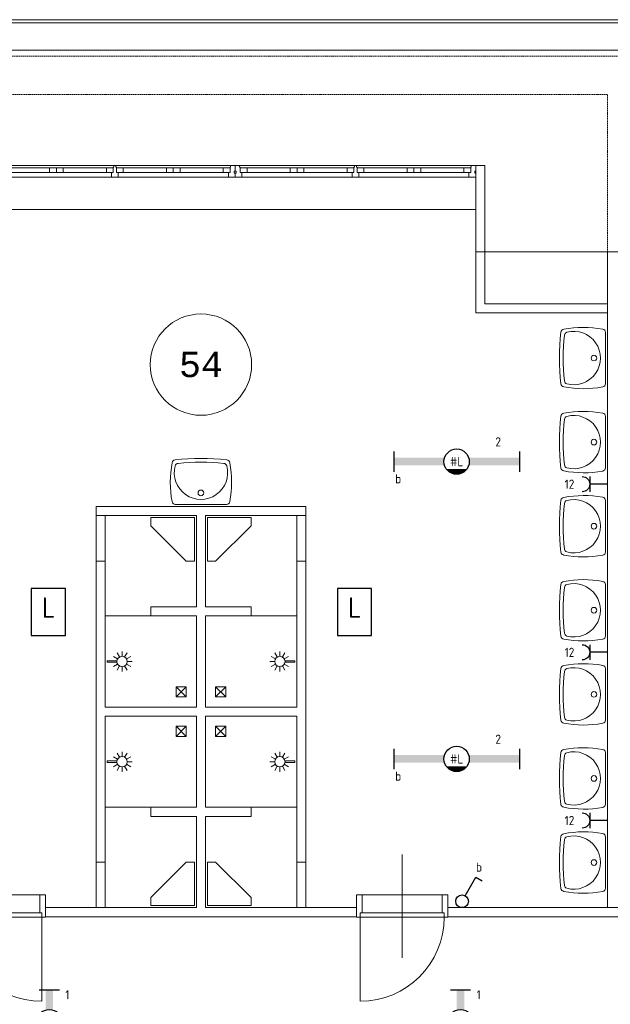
# Model space of a CAD drawing. Header units: millimetres. Extents: x 2723 to 84179, y 13128 to 40654.
# Tile 7 of 16: x 25402 to 31231, y 25649 to 35369. Entities that reach past the tile are written whole.
import ezdxf
from ezdxf.enums import TextEntityAlignment as Align
from ezdxf.xclip import XClip

# ---------------------------------------------------------------- set-up
doc = ezdxf.new("R2010")
doc.units = ezdxf.units.MM
doc.header["$LTSCALE"] = 50
doc.header["$XCLIPFRAME"] = 0
doc.linetypes.add('Xref-2e26$0$HIDDEN', pattern=[0.375, 0.25, -0.125])
doc.layers.get('0').update_dxf_attribs({"linetype": 'CONTINUOUS'})
for name, color, linetype in [('EL6222--', 3, 'CONTINUOUS'), ('EL6311--', 3, 'CONTINUOUS'), ('Xref', 8, 'CONTINUOUS'), ('Xref-2e26$0$AL$1A---_ALGEMEEN', 8, 'CONTINUOUS'), ('Xref-2e26$0$AT$1A---_TEKST050', 8, 'CONTINUOUS')]:
    doc.layers.add(name, color=color, linetype=linetype)
doc.styles.add('buro-018', font='Isocp.shx', dxfattribs={"height": 90})
doc.styles.add('STABICAD-018', font='ISOCP.SHX', dxfattribs={"height": 1.8})
doc.styles.add('Xref-2e26$0$MONOTXT', font='MONOTXT')

# ---------------------------------------------------------------- blocks, each defined once
blk = doc.blocks.new('Xref-2e26$0$DRPSTD')
at = {"layer": 'Xref-2e26$0$AL$1A---_ALGEMEEN', "color": 0, "linetype": 'Continuous', "lineweight": 0}
blk.add_lwpolyline([(-31.3, 0), (31.3, 0), (33.54, -2.23), (33.54, -47), (16.54, -47), (16.54, -98), (11.04, -98), (11.04, -111.78), (8.82, -114), (-8.74, -114), (-10.96, -111.78), (-10.96, -98), (-16.46, -98), (-16.46, -47), (-33.46, -47), (-33.46, -2.14)], close=True, dxfattribs=at)
blk = doc.blocks.new('*O62')
at = {"layer": 'Xref-2e26$0$AL$1A---_ALGEMEEN', "color": 0, "linetype": 'Continuous', "lineweight": 0}
for p, q in [((-1198.5, 57), (-2330.5, 57)), ((-1831.5, 33), (-2258, 33)), ((-1271, 33), (-1697.5, 33)), ((-44.5, 57), (-1176.5, 57)), ((-677.5, 33), (-1104, 33)), ((-117, 33), (-543.5, 33)), ((44.5, 57), (1176.5, 57)), ((117, 33), (543.5, 33)), ((677.5, 33), (1104, 33)), ((1198.5, 57), (2330.5, 57)), ((1271, 33), (1697.5, 33)), ((1831.5, 33), (2258, 33)), ((-1221, -57), (-2308, -57)), ((-1831.5, -10), (-2258, -10)), ((-1271, -10), (-1697.5, -10)), ((-67, -57), (-1154, -57)), ((-677.5, -10), (-1104, -10)), ((-117, -10), (-543.5, -10)), ((67, -57), (1154, -57)), ((117, -10), (543.5, -10)), ((677.5, -10), (1104, -10)), ((1221, -57), (2308, -57)), ((1271, -10), (1697.5, -10)), ((1831.5, -10), (2258, -10))]:
    blk.add_line(p, q, dxfattribs=at)
for points in [[(-2375, -57), (-2310.15, -57), (-2308, -54.86), (-2308, -10), (-2325, -10), (-2325, 41), (-2330.5, 41), (-2330.5, 54.78), (-2332.72, 57), (-2375, 57), (-2375, 3), (-2366, 3), (-2366, -18), (-2375, -18)], [(-2325, 33), (-2258, 33), (-2258, -10), (-2325, -10)], [(-1831.5, 33), (-1764.5, 33), (-1764.5, -10), (-1831.5, -10)], [(-1697.5, 33), (-1764.5, 33), (-1764.5, -10), (-1697.5, -10)], [(-1204, 33), (-1271, 33), (-1271, -10), (-1204, -10)], [(-1171, 33), (-1104, 33), (-1104, -10), (-1171, -10)], [(-677.5, 33), (-610.5, 33), (-610.5, -10), (-677.5, -10)], [(-543.5, 33), (-610.5, 33), (-610.5, -10), (-543.5, -10)], [(-50, 33), (-117, 33), (-117, -10), (-50, -10)], [(0, -57), (-64.85, -57), (-67, -54.86), (-67, -10), (-50, -10), (-50, 41), (-44.5, 41), (-44.5, 54.78), (-42.28, 57), (0, 57), (0, 3), (-9, 3), (-9, -18), (0, -18)], [(0, -57), (64.85, -57), (67, -54.86), (67, -10), (50, -10), (50, 41), (44.5, 41), (44.5, 54.78), (42.28, 57), (0, 57), (0, 3), (9, 3), (9, -18), (0, -18)], [(50, 33), (117, 33), (117, -10), (50, -10)], [(543.5, 33), (610.5, 33), (610.5, -10), (543.5, -10)], [(677.5, 33), (610.5, 33), (610.5, -10), (677.5, -10)], [(1171, 33), (1104, 33), (1104, -10), (1171, -10)], [(1204, 33), (1271, 33), (1271, -10), (1204, -10)], [(1697.5, 33), (1764.5, 33), (1764.5, -10), (1697.5, -10)], [(1831.5, 33), (1764.5, 33), (1764.5, -10), (1831.5, -10)], [(2325, 33), (2258, 33), (2258, -10), (2325, -10)], [(2375, -57), (2310.15, -57), (2308, -54.86), (2308, -10), (2325, -10), (2325, 41), (2330.5, 41), (2330.5, 54.78), (2332.72, 57), (2375, 57), (2375, 3), (2366, 3), (2366, -18), (2375, -18)]]:
    blk.add_lwpolyline(points, close=True, dxfattribs=at)
at = {"layer": 'Xref-2e26$0$AL$1A---_ALGEMEEN', "color": 0, "linetype": 'Continuous', "lineweight": 0, "yscale": -1}
blk.add_blockref('Xref-2e26$0$DRPSTD', (-1187.54, -57), dxfattribs=at)
at = {"layer": 'Xref-2e26$0$AL$1A---_ALGEMEEN', "color": 0, "linetype": 'Continuous', "lineweight": 0, "rotation": 180}
blk.add_blockref('Xref-2e26$0$DRPSTD', (1187.54, -57), dxfattribs=at)
blk = doc.blocks.new('*O79')
at = {"layer": 'Xref-2e26$0$AL$1A---_ALGEMEEN', "color": 0, "linetype": 'Continuous', "lineweight": 0}
for p, q in [((-45, -225), (-45, 225)), ((45, -225), (45, 225))]:
    blk.add_line(p, q, dxfattribs=at)
blk = doc.blocks.new('*O80')
at = {"layer": 'Xref-2e26$0$AL$1A---_ALGEMEEN', "color": 0, "linetype": 'Continuous', "lineweight": 0}
for p, q in [((-45, -225), (-45, 225)), ((45, -225), (45, 225))]:
    blk.add_line(p, q, dxfattribs=at)
blk = doc.blocks.new('*O81')
at = {"layer": 'Xref-2e26$0$AL$1A---_ALGEMEEN', "color": 0, "linetype": 'Continuous', "lineweight": 0}
for p, q in [((-45, -225), (-45, 225)), ((45, -225), (45, 225))]:
    blk.add_line(p, q, dxfattribs=at)
blk = doc.blocks.new('*O82')
at = {"layer": 'Xref-2e26$0$AL$1A---_ALGEMEEN', "color": 0, "linetype": 'Continuous', "lineweight": 0}
for p, q in [((-45, -225), (-45, 225)), ((45, -225), (45, 225))]:
    blk.add_line(p, q, dxfattribs=at)
blk = doc.blocks.new('Xref-2e26$0$DP01A')
at = {"layer": 'Xref-2e26$0$AL$1A---_ALGEMEEN', "color": 0, "linetype": 'Continuous', "lineweight": 0}
for p, q in [((-44.1, 191.7), (-85.1, 215.4)), ((-25.5, 210.4), (-49.1, 251.3)), ((0, 217.2), (0, 264.5)), ((25.5, 210.4), (49.1, 251.3)), ((44.1, 191.7), (85.1, 215.4)), ((-50.9, 166.2), (-98.2, 166.2)), ((-44.1, 140.8), (-85.1, 117.1)), ((-25.5, 122.1), (-49.1, 81.2)), ((-7.5, 20), (-7.5, 115.8)), ((7.5, 20), (7.5, 115.8)), ((25.5, 122.1), (49.1, 81.2)), ((44.1, 140.8), (85.1, 117.1)), ((50.9, 166.2), (98.2, 166.2)), ((-7.5, 20), (7.5, 20))]:
    blk.add_line(p, q, dxfattribs=at)
blk.add_circle((0, 166.2), 51, dxfattribs=at)
blk = doc.blocks.new('*O83')
at = {"layer": 'Xref-2e26$0$AL$1A---_ALGEMEEN', "color": 0, "linetype": 'Continuous', "lineweight": 0}
for p, q in [((-50, -50), (50, 50)), ((-50, 50), (50, -50))]:
    blk.add_line(p, q, dxfattribs=at)
blk.add_lwpolyline([(-50, -50), (50, -50), (50, 50), (-50, 50)], close=True, dxfattribs=at)
blk = doc.blocks.new('*O84')
at = {"layer": 'Xref-2e26$0$AL$1A---_ALGEMEEN', "color": 0, "linetype": 'Continuous', "lineweight": 0}
for p, q in [((50, -50), (-50, 50)), ((50, 50), (-50, -50))]:
    blk.add_line(p, q, dxfattribs=at)
blk.add_lwpolyline([(50, -50), (-50, -50), (-50, 50), (50, 50)], close=True, dxfattribs=at)
blk = doc.blocks.new('*O85')
at = {"layer": 'Xref-2e26$0$AL$1A---_ALGEMEEN', "color": 0, "linetype": 'Continuous', "lineweight": 0}
for p, q in [((-50, 50), (50, -50)), ((-50, -50), (50, 50))]:
    blk.add_line(p, q, dxfattribs=at)
blk.add_lwpolyline([(-50, 50), (50, 50), (50, -50), (-50, -50)], close=True, dxfattribs=at)
blk = doc.blocks.new('*O86')
at = {"layer": 'Xref-2e26$0$AL$1A---_ALGEMEEN', "color": 0, "linetype": 'Continuous', "lineweight": 0}
for p, q in [((50, 50), (-50, -50)), ((50, -50), (-50, 50))]:
    blk.add_line(p, q, dxfattribs=at)
blk.add_lwpolyline([(50, 50), (-50, 50), (-50, -50), (50, -50)], close=True, dxfattribs=at)
blk = doc.blocks.new('Xref-2e26$0$ED0831')
at = {"layer": 'Xref-2e26$0$AL$1A---_ALGEMEEN', "color": 0, "linetype": 'Continuous', "lineweight": 0}
for p, q in [((450, -400), (450, 620)), ((0, 0), (0, 220)), ((0, 220), (55, 220)), ((55, 220), (845, 220)), ((55, 220), (55, 45)), ((900, 220), (845, 220)), ((845, 220), (845, 45)), ((900, 0), (900, 220)), ((35, 0), (0, 0)), ((55, 45), (35, 45)), ((35, 45), (35, 0)), ((35, 0), (35, -830)), ((865, 0), (35, 0)), ((55, 45), (845, 45)), ((845, 45), (865, 45)), ((865, 45), (865, 0)), ((865, 0), (900, 0))]:
    blk.add_line(p, q, dxfattribs=at)
blk.add_arc((35, 0), 830, 270, 360, dxfattribs=at)
blk = doc.blocks.new('Xref-2e26$0$WT01')
at = {"layer": 'Xref-2e26$0$AL$1A---_ALGEMEEN', "color": 0, "linetype": 'Continuous', "lineweight": 0}
blk.add_line((-253.2, -20), (253.2, -20), dxfattribs=at)
blk.add_circle((0, -133.3), 28.1, dxfattribs=at)
for centre, radius, start, end in [((765.8, -236.5), 1068.4, 169.79831, 190.55139), ((-253.2, -53), 33, 90, 169.99733), ((0, -332.1), 263.1, 344.86666, 195.13334), ((253.2, -53), 33, 10.00267, 90), ((-765.8, -236.5), 1068.4, 349.44861, 10.20169), ((-252, -426.2), 33, 190.34551, 263.14249), ((0, 1669.4), 2143.7, 263.14249, 276.85751), ((-222.2, -392.2), 33, 195.13334, 263.95824), ((0, 1706.8), 2143.7, 263.95824, 276.04176), ((222.2, -392.2), 33, 276.04176, 344.86666), ((252, -426.2), 33, 276.85751, 349.65449)]:
    blk.add_arc(centre, radius, start, end, dxfattribs=at)
blk = doc.blocks.new('Xref-2e26')
at = {"layer": 'Xref-2e26$0$AL$1A---_ALGEMEEN', "linetype": 'Continuous', "lineweight": 0}
for p, q in [((96027.42, 102536.73), (143542.42, 102536.73)), ((96027.42, 102506.73), (143542.42, 102506.73)), ((96027.42, 102236.73), (143542.42, 102236.73)), ((101192.42, 100662.73), (105942.42, 100662.73)), ((105942.42, 100246.73), (109212.42, 100246.73)), ((102734.92, 96651.73), (102284.92, 96651.73)), ((103724.92, 96651.73), (104174.92, 96651.73)), ((102734.92, 94761.73), (102289.94, 94761.73)), ((103724.92, 94761.73), (104169.9, 94761.73))]:
    blk.add_line(p, q, dxfattribs=at)
at = {"layer": 'Xref-2e26$0$AL$1A---_ALGEMEEN', "linetype": 'Xref-2e26$0$HIDDEN', "lineweight": 0}
for points in [[(95567.42, 100246.73), (95567.42, 102176.73), (144002.42, 102176.73), (144002.42, 100246.73)], [(99217.42, 100246.73), (99217.42, 101796.73), (107242.42, 101796.73), (107242.42, 100246.73)]]:
    blk.add_lwpolyline(points, dxfattribs=at)
at = {"layer": 'Xref-2e26$0$AL$1A---_ALGEMEEN', "linetype": 'Continuous', "lineweight": 0}
for points in [[(105942.42, 100246.73), (106032.42, 100246.73), (106032.42, 101096.73), (105942.42, 101096.73)], [(106032.42, 100246.73), (105942.42, 100246.73), (105942.42, 99641.73), (107242.42, 99641.73), (107242.42, 99731.73), (106032.42, 99731.73)], [(107242.42, 93771.73), (107462.42, 93771.73), (107462.42, 100246.73), (107242.42, 100246.73)], [(102194.92, 97731.73), (104264.92, 97731.73), (104264.92, 97641.73), (103274.92, 97641.73), (103274.92, 96741.73), (103724.92, 96741.73), (103724.92, 96651.73), (103274.92, 96651.73), (103274.92, 95751.73), (104174.92, 95751.73), (104174.92, 97191.73), (104264.92, 97191.73), (104264.92, 94221.73), (104174.92, 94221.73), (104174.92, 95661.73), (103274.92, 95661.73), (103274.92, 94761.73), (103724.92, 94761.73), (103724.92, 94671.73), (103274.92, 94671.73), (103274.92, 93771.73), (104765.42, 93771.73), (104765.42, 93681.73), (101694.42, 93681.73), (101694.42, 93771.73), (103184.92, 93771.73), (103184.92, 94671.73), (102734.92, 94671.73), (102734.92, 94761.73), (103184.92, 94761.73), (103184.92, 95661.73), (102284.92, 95661.73), (102284.92, 94221.73), (102194.92, 94221.73), (102194.92, 97191.73), (102284.92, 97191.73), (102284.92, 95751.73), (103184.92, 95751.73), (103184.92, 96651.73), (102734.92, 96651.73), (102734.92, 96741.73), (103184.92, 96741.73), (103184.92, 97641.73), (102194.92, 97641.73)], [(102734.92, 97621.73), (103164.92, 97621.73), (103164.92, 97191.73), (103084.92, 97191.73), (102734.92, 97541.73)], [(103724.92, 97621.73), (103294.92, 97621.73), (103294.92, 97191.73), (103374.92, 97191.73), (103724.92, 97541.73)], [(102734.92, 93791.73), (103164.92, 93791.73), (103164.92, 94221.73), (103084.92, 94221.73), (102734.92, 93871.73)], [(103724.92, 93791.73), (103294.92, 93791.73), (103294.92, 94221.73), (103374.92, 94221.73), (103724.92, 93871.73)], [(105665.42, 93681.73), (110662.42, 93681.73), (110662.42, 93771.73), (105665.42, 93771.73)]]:
    blk.add_lwpolyline(points, close=True, dxfattribs=at)
blk.add_circle((103229.9286, 99131.72924), 500, dxfattribs=at)
for name, p in [('*O62', (103567.42, 101039.73)), ('*O79', (102239.92, 97416.73)), ('*O80', (104219.92, 97416.73)), ('*O85', (103034.92, 95901.73)), ('*O86', (103424.92, 95901.73)), ('*O83', (103034.92, 95511.73)), ('*O84', (103424.92, 95511.73)), ('Xref-2e26$0$ED0831', (104765.42, 93676.73)), ('*O82', (102239.92, 93996.73)), ('*O81', (104219.92, 93996.73))]:
    blk.add_blockref(name, p, dxfattribs=at)
at = {"layer": 'Xref-2e26$0$AL$1A---_ALGEMEEN', "linetype": 'Continuous', "lineweight": 0, "yscale": -1}
for name, p, rotation in [('Xref-2e26$0$WT01', (107242.42, 99196.73), 90), ('Xref-2e26$0$WT01', (107242.42, 98366.73), 90), ('Xref-2e26$0$WT01', (107242.42, 97536.73), 90), ('Xref-2e26$0$WT01', (107242.42, 96706.73), 90), ('Xref-2e26$0$DP01A', (104174.92, 96201.73), 270), ('Xref-2e26$0$WT01', (107242.42, 95876.73), 90), ('Xref-2e26$0$WT01', (107242.42, 95046.73), 90), ('Xref-2e26$0$DP01A', (102284.92, 95211.73), 90), ('Xref-2e26$0$WT01', (107242.42, 94216.73), 90), ('Xref-2e26$0$ED0831', (101694.42, 93676.73), 180)]:
    blk.add_blockref(name, p, dxfattribs=dict(at, rotation=rotation))
blk.add_blockref('Xref-2e26$0$WT01', (103229.92, 97731.73), dxfattribs=at)
at = {"layer": 'Xref-2e26$0$AL$1A---_ALGEMEEN', "linetype": 'Continuous', "lineweight": 0}
for p, rotation in [((102284.92, 96201.73), 270), ((104174.92, 95211.73), 90)]:
    blk.add_blockref('Xref-2e26$0$DP01A', p, dxfattribs=dict(at, rotation=rotation))
at = {"layer": 'Xref-2e26$0$AT$1A---_TEKST050', "linetype": 'Continuous', "lineweight": 0, "style": 'Xref-2e26$0$MONOTXT'}
blk.add_text('54', height=250.00002, dxfattribs=at).set_placement((103229.89, 99131.69), align=Align.MIDDLE)
blk = doc.blocks.new('1115B6630')
at = {"color": 0}
for p, q in [((-6.3, 2), (-6.3, -2)), ((6.3, 2), (6.3, -2))]:
    blk.add_line(p, q, dxfattribs=at)
at = {"color": 0, "linetype": 'Continuous'}
blk.add_circle((0, 0), 2.5, dxfattribs=at)
at = {"color": 0}
for points in [[(-2.5, 0.75), (-6.3, 0.75), (-2.5, -0.75), (-6.3, -0.75)], [(2.5, 0.75), (6.3, 0.75), (2.5, -0.75), (6.3, -0.75)]]:
    blk.add_solid(points, dxfattribs=at)
at = {"color": 0, "linetype": 'Continuous', "style": 'buro-018'}
for tag, p in [('E_GKAST', (0, 8)), ('E_GROEP', (0, 5)), ('E_SGROEP', (4.5, 5)), ('E_ARMCODE', (0, 0)), ('E_SLET', (4.5, -3))]:
    blk.add_attdef(tag, text='', height=1.8, dxfattribs=at).set_placement(p, align=Align.MIDDLE)
blk = doc.blocks.new('1114A1')
at = {"color": 0, "linetype": 'Continuous'}
for p, q in [((0.62, 3.33), (2.74, 7)), ((2.74, 7), (3.95, 6.3))]:
    blk.add_line(p, q, dxfattribs=at)
blk.add_circle((0, 2.25), 1.25, dxfattribs=at)
at = {"color": 0, "linetype": 'Continuous', "style": 'buro-018'}
for tag, p in [('E_SLET1', (3.36, 9)), ('E_GROEP', (0, 0)), ('E_GKAST', (0, 0))]:
    blk.add_attdef(tag, text='', height=1.8, dxfattribs=at).set_placement(p, align=Align.MIDDLE)
at = {"color": 0, "linetype": 'Continuous', "style": 'buro-018', "flags": 1}
for tag in ['E_MATCODE', 'E_SGROEP']:
    blk.add_attdef(tag, text='', height=1.8, dxfattribs=at).set_placement((0, 0), align=Align.MIDDLE)
blk = doc.blocks.new('1115B6WD')
at = {"color": 0, "linetype": 'Continuous'}
for p, q in [((1.88, -1.65), (-1.88, -1.65)), ((1.68, -1.85), (-1.68, -1.85)), ((1.43, -2.05), (-1.43, -2.05)), ((1.09, -2.25), (-1.09, -2.25)), ((0.5, -2.45), (-0.5, -2.45))]:
    blk.add_line(p, q, dxfattribs=at)
blk = doc.blocks.new('1115B61240-WD2')
at = {"color": 0}
for p, q in [((-12.4, 2), (-12.4, -2)), ((12.4, 2), (12.4, -2))]:
    blk.add_line(p, q, dxfattribs=at)
at = {"color": 0, "linetype": 'Continuous'}
blk.add_circle((0, 0), 2.5, dxfattribs=at)
at = {"color": 0}
for points in [[(-2.5, 0.75), (-12.4, 0.75), (-2.5, -0.75), (-12.4, -0.75)], [(2.5, 0.75), (12.4, 0.75), (2.5, -0.75), (12.4, -0.75)]]:
    blk.add_solid(points, dxfattribs=at)
at = {"color": 0, "zscale": 50}
blk.add_blockref('1115B6WD', (0, 0), dxfattribs=at)
at = {"color": 0, "linetype": 'Continuous', "style": 'buro-018'}
for tag, p in [('E_GKAST', (0, 8)), ('E_GROEP', (0, 5)), ('E_SGROEP', (4.5, 5)), ('E_ARMCODE', (0, 0)), ('E_SLET', (4.5, -3))]:
    blk.add_attdef(tag, text='', height=1.8, dxfattribs=at).set_placement(p, align=Align.MIDDLE)
blk = doc.blocks.new('111304')
at = {"color": 0, "linetype": 'Continuous'}
for p, q in [((-1.5, 4.5), (1.5, 4.5)), ((0, 1), (0, 4.5))]:
    blk.add_line(p, q, dxfattribs=at)
blk.add_arc((0, 6), 1.5, 180, 0, dxfattribs=at)
at = {"color": 0, "linetype": 'Continuous', "style": 'buro-018'}
for tag, p in [('E_GKAST', (0, 11.5)), ('E_GROEP', (0, 8.5)), ('E_SGROEP', (4.5, 8.5))]:
    blk.add_attdef(tag, text='', height=1.8, dxfattribs=at).set_placement(p, align=Align.MIDDLE)
at = {"color": 0, "linetype": 'Continuous', "style": 'buro-018', "flags": 1}
for tag, p in [('E_VERMCODE', (13, 8.5)), ('E_MATCODE', (0, 0))]:
    blk.add_attdef(tag, text='', height=1.8, dxfattribs=at).set_placement(p, align=Align.MIDDLE)
at = {"layer": 'EL6222--', "color": 1, "style": 'STABICAD-018', "flags": 1}
for tag in ['ARTICLECODE', 'SUBCIRCUIT', 'CIRCUIT', 'POWERCODE', 'PANEL']:
    blk.add_attdef(tag, (0, 0), '', height=1.8, dxfattribs=at)

msp = doc.modelspace()

# ---------------------------------------------------------------- linework, layer by layer
at = {"layer": 'EL6311--'}
for points in [[(25853, 29752.3), (25516.5, 29752.3), (25516.5, 29290.6), (25853, 29290.6)], [(28874.6, 29752.3), (28538.2, 29752.3), (28538.2, 29290.6), (28874.6, 29290.6)]]:
    msp.add_lwpolyline(points, close=True, dxfattribs=at)

# ---------------------------------------------------------------- block references
at = {"layer": 'EL6222--'}
ref = msp.add_blockref('111304', (31253.4, 30783.8), dxfattribs=dict(at, xscale=-50, yscale=50, zscale=50, rotation=90))
ref.add_attrib('E_GROEP', '12', dxfattribs={"layer": '0', "color": 1, "linetype": 'Continuous', "height": 90, "style": 'buro-018'}).set_placement((30828.4, 30783.8), align=Align.MIDDLE)
ref = msp.add_blockref('111304', (31253.4, 29123.8), dxfattribs=dict(at, xscale=-50, yscale=50, zscale=50, rotation=90))
ref.add_attrib('E_GROEP', '12', dxfattribs={"layer": '0', "color": 1, "linetype": 'Continuous', "height": 90, "style": 'buro-018'}).set_placement((30828.4, 29123.8), align=Align.MIDDLE)
ref = msp.add_blockref('111304', (31253.4, 27463.8), dxfattribs=dict(at, xscale=-50, yscale=50, zscale=50, rotation=90))
ref.add_attrib('E_GROEP', '12', dxfattribs={"layer": '0', "color": 1, "linetype": 'Continuous', "height": 90, "style": 'buro-018'}).set_placement((30828.4, 27463.8), align=Align.MIDDLE)
at = {"layer": 'EL6311--'}
ref = msp.add_blockref('1115B61240-WD2', (29714.7, 31006.3), dxfattribs=dict(at, xscale=50, yscale=50, zscale=50))
ref.add_attrib('E_ARMCODE', '#L', dxfattribs={"layer": '0', "color": 1, "linetype": 'Continuous', "height": 90, "style": 'buro-018'}).set_placement((29714.7, 31006.3), align=Align.MIDDLE)
ref.add_attrib('E_SLET', 'b', dxfattribs={"layer": '0', "color": 1, "linetype": 'Continuous', "height": 90, "style": 'buro-018'}).set_placement((29137.6, 30836.8), align=Align.MIDDLE)
ref.add_attrib('E_GROEP', '2', dxfattribs={"layer": '0', "color": 1, "linetype": 'Continuous', "height": 90, "style": 'buro-018'}).set_placement((30124.7, 31201.3), align=Align.MIDDLE)
ref = msp.add_blockref('1115B61240-WD2', (29714.7, 28071.3), dxfattribs=dict(at, xscale=50, yscale=50, zscale=50))
ref.add_attrib('E_ARMCODE', '#L', dxfattribs={"layer": '0', "color": 1, "linetype": 'Continuous', "height": 90, "style": 'buro-018'}).set_placement((29714.7, 28071.3), align=Align.MIDDLE)
ref.add_attrib('E_SLET', 'b', dxfattribs={"layer": '0', "color": 1, "linetype": 'Continuous', "height": 90, "style": 'buro-018'}).set_placement((29137.6, 27901.8), align=Align.MIDDLE)
ref.add_attrib('E_GROEP', '2', dxfattribs={"layer": '0', "color": 1, "linetype": 'Continuous', "height": 90, "style": 'buro-018'}).set_placement((30124.7, 28266.3), align=Align.MIDDLE)
ref = msp.add_blockref('1114A1', (29767.8, 26553.8), dxfattribs=dict(at, xscale=50, yscale=50, zscale=50, rotation=6.717331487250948e-12))
ref.add_attrib('E_SLET1', 'b', dxfattribs={"layer": '0', "color": 1, "linetype": 'Continuous', "height": 90, "style": 'buro-018'}).set_placement((29935.6, 27003.8), align=Align.MIDDLE)
ref = msp.add_blockref('1115B6630', (25694.3, 25473.8), dxfattribs=dict(at, xscale=50, yscale=50, zscale=50, rotation=270))
ref.add_attrib('E_ARMCODE', '#G', dxfattribs={"layer": '0', "color": 1, "linetype": 'Continuous', "height": 90, "style": 'buro-018'}).set_placement((25694.3, 25473.8), align=Align.MIDDLE)
ref.add_attrib('E_SLET', 'a', dxfattribs={"layer": '0', "color": 1, "linetype": 'Continuous', "height": 90, "style": 'buro-018'}).set_placement((25892.2, 25229.3), align=Align.MIDDLE)
ref.add_attrib('E_GROEP', '1', dxfattribs={"layer": '0', "color": 1, "linetype": 'Continuous', "height": 90, "style": 'buro-018'}).set_placement((25873, 25743.8), align=Align.MIDDLE)
ref = msp.add_blockref('1115B6630', (29752.9, 25473.8), dxfattribs=dict(at, xscale=50, yscale=50, zscale=50, rotation=270))
ref.add_attrib('E_ARMCODE', '#G', dxfattribs={"layer": '0', "color": 1, "linetype": 'Continuous', "height": 90, "style": 'buro-018'}).set_placement((29752.9, 25473.8), align=Align.MIDDLE)
ref.add_attrib('E_SLET', 'a', dxfattribs={"layer": '0', "color": 1, "linetype": 'Continuous', "height": 90, "style": 'buro-018'}).set_placement((29950.8, 25229.3), align=Align.MIDDLE)
ref.add_attrib('E_GROEP', '1', dxfattribs={"layer": '0', "color": 1, "linetype": 'Continuous', "height": 90, "style": 'buro-018'}).set_placement((29931.7, 25743.8), align=Align.MIDDLE)
at = {"layer": 'Xref', "color": 8}
ref = msp.add_blockref('Xref-2e26', (-76039, -67167.9), dxfattribs=at)
XClip(ref).set_block_clipping_path([(78531.2540174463, 80295.5572919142), (160218.1995790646, 108097.5980193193)])

# ---------------------------------------------------------------- texts
at = {"layer": 'EL6222--', "color": 1, "style": 'buro-018'}
for p in [(25621.7, 29464.4), (28643.4, 29464.4)]:
    msp.add_text('L', height=202.5, dxfattribs=at).set_placement(p)

doc.saveas('drawing.dxf')
